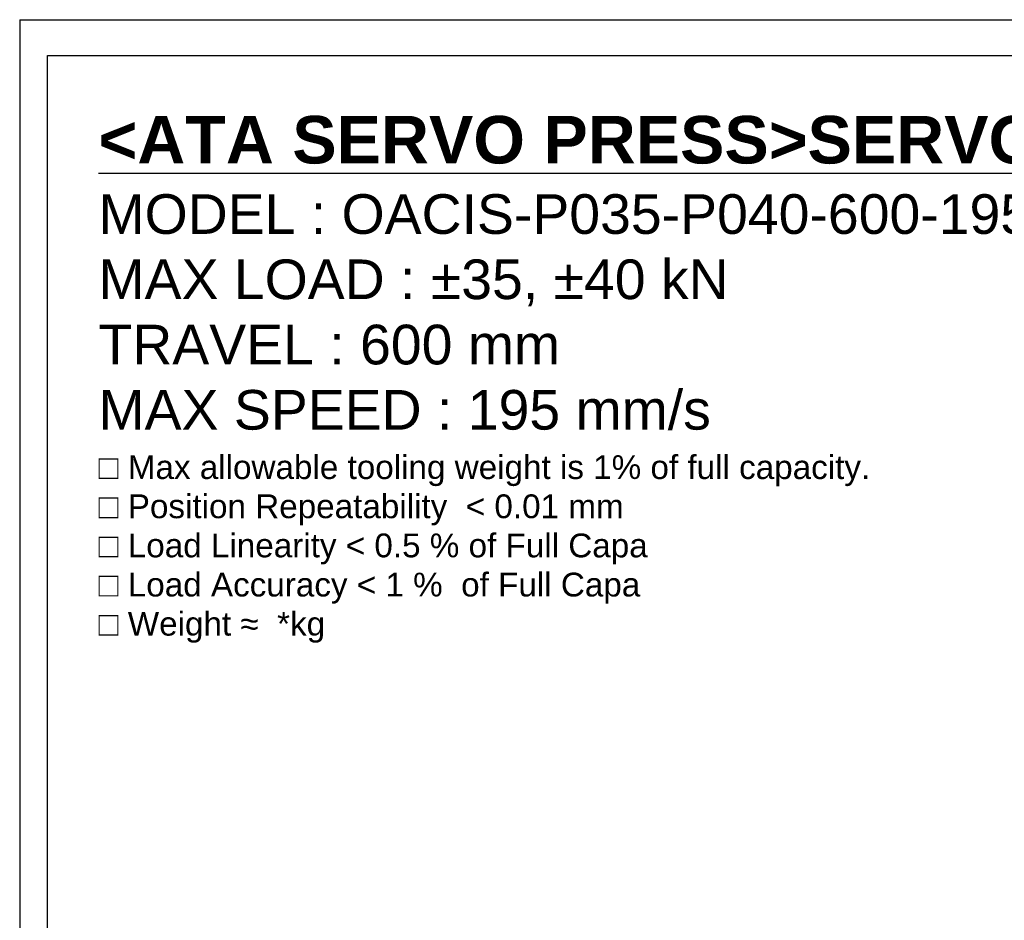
# Model space of a CAD drawing. Extents: x 0 to 2359, y -14 to 1663.
# Tile 6 of 40: x 0 to 695, y 1027 to 1663. Entities that reach past the tile are written whole.
import ezdxf

# ---------------------------------------------------------------- set-up
doc = ezdxf.new("R2010")
doc.units = 0
doc.header["$LTSCALE"] = 25.4
doc.layers.get('0').update_dxf_attribs({"linetype": 'CONTINUOUS'})
doc.layers.add('ATA-TEXT', color=7, linetype='CONTINUOUS', lineweight=25)
doc.styles.add('주 문자 (ISO)', font='arial.ttf')

# ---------------------------------------------------------------- blocks, each defined once
blk = doc.blocks.new('ata-Border-A1-002')
at = {"color": 253, "ltscale": 0.5}
for q in [(841, 594), (0, 0)]:
    blk.add_line((0, 594), q, dxfattribs=at)
blk.add_line((7, 585), (834, 585))
at = {"ltscale": 0.5}
blk.add_line((7, 9), (7, 585), dxfattribs=at)

msp = doc.modelspace()

# ---------------------------------------------------------------- block references
at = {"xscale": 2.8, "yscale": 2.8, "zscale": 2.8}
msp.add_blockref('ata-Border-A1-002', (0, 0), dxfattribs=at)

# ---------------------------------------------------------------- texts
at = {"layer": 'ATA-TEXT', "color": 7, "insert": (55.6401678, 1595.2346615), "char_height": 9.8, "width": 1158.900561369, "attachment_point": 1, "line_spacing_factor": 0.987388, "style": '주 문자 (ISO)'}
msp.add_mtext('{\\fArial|b1|i0|c129|p34;\\H3.42860x;\\L<ATA SERVO PRESS>SERVO PRESS>}\\P{\\fArial|b0|i0|c129|p34;\\H2.85705x;MODEL : OACIS-P035-P040-}{\\fArial|b0|i0|c0|p34;\\H2.85705x;6}{\\fArial|b0|i0|c129|p34;\\H2.85705x;00-}{\\fArial|b0|i0|c0|p34;\\H2.85705x;195}{\\fArial|b0|i0|c129|p34;\\H2.85705x;-A}{\\fArial|b0|i0|c0|p34;\\H2.85705x;6V400 }\\P{\\fArial|b0|i0|c129|p34;\\H2.85705x;MAX LOAD : ±35, ±40 kN}\\P{\\fArial|b0|i0|c129|p34;\\H2.85705x;TRAVEL : }{\\fArial|b0|i0|c0|p34;\\H2.85705x;6}{\\fArial|b0|i0|c129|p34;\\H2.85705x;00 mm}\\P{\\fArial|b0|i0|c129|p34;\\H2.85705x;MAX SPEED : }{\\fArial|b0|i0|c0|p34;\\H2.85705x;195}{\\fArial|b0|i0|c129|p34;\\H2.85705x; mm/s}\\P{\\fArial|b0|i0|c129|p34;\\H1.71423x;□ Max allowable tooling weight is 1% of full capacity.}\\P{\\fArial|b0|i0|c129|p34;\\H1.71423x;□ Position Repeatability  }{\\fArial|b0|i0|c129|p34;\\H1.71423x;<}{\\fArial|b0|i0|c129|p34;\\H1.71423x; 0.01 mm}\\P{\\fArial|b0|i0|c129|p34;\\H1.71423x;□ Load Linearity }{\\fArial|b0|i0|c129|p34;\\H1.71423x;<}{\\fArial|b0|i0|c129|p34;\\H1.71423x; 0.5 % of Full Capa}\\P{\\fArial|b0|i0|c129|p34;\\H1.71423x;□ Load Accuracy }{\\fArial|b0|i0|c129|p34;\\H1.71423x;<}{\\fArial|b0|i0|c129|p34;\\H1.71423x; 1 %  of Full Capa}\\P{\\fArial|b0|i0|c129|p34;\\H1.71423x;□ Weight }{\\fArial|b0|i0|c0|p34;\\H1.71423x;≈}{\\fArial|b0|i0|c129|p34;\\H1.71423x; }{\\fArial|b0|i0|c0|p34;\\H1.71423x; *}{\\fArial|b0|i0|c129|p34;\\H1.71423x;kg}', dxfattribs=at)

doc.saveas('drawing.dxf')
